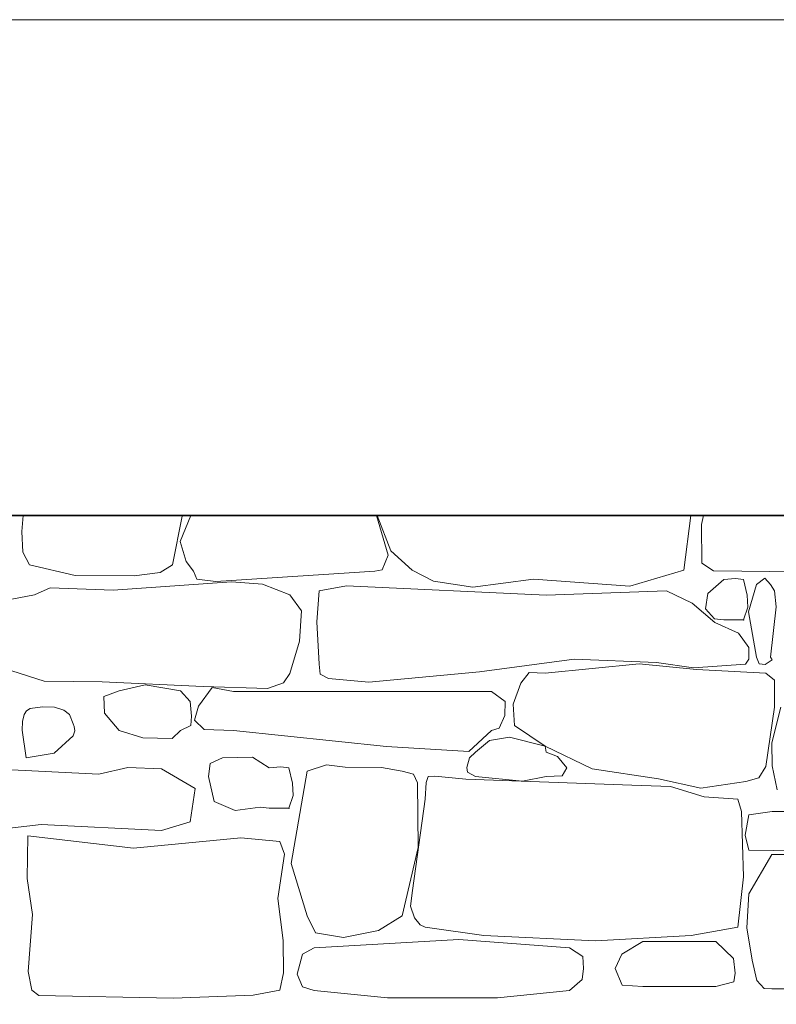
# Model space of a CAD drawing. Header units: millimetres. Extents: x -25478 to 4005, y -8416 to 11348.
# Tile 112 of 256: x -16701 to -15481, y 2392 to 3980. Entities that reach past the tile are written whole.
import ezdxf

# ---------------------------------------------------------------- set-up
doc = ezdxf.new("R2010")
doc.units = ezdxf.units.MM
doc.header["$MEASUREMENT"] = 0
doc.linetypes.add('Wipeout_Contour', pattern=[1000, 0, -1000])
doc.layers.add('POHLED ZÁPADNÍ_1_Konstrukce - nosné', color=7, linetype='Continuous')
doc.layers.add('POHLED ZÁPADNÍ_1_Výplně - Povrchové', color=7, linetype='Continuous')

# ---------------------------------------------------------------- blocks, each defined once
blk = doc.blocks.new('*X2525', base_point=(-25690.4, -8330.8))
at = {"layer": 'POHLED ZÁPADNÍ_1_Výplně - Povrchové', "color": 253, "linetype": 'Continuous', "lineweight": 13}
for p, q in [((-16696, 3180), (-16697.8, 3154.5)), ((-16455, 3100.7), (-16439.3, 3179.4)), ((-16425.1, 3180), (-16442.7, 3138.2)), ((-16439.3, 3179.4), (-16439.3, 3180)), ((-16106.7, 3116.1), (-16125.5, 3180)), ((-16124.6, 3180), (-16102.6, 3123)), ((-15629.9, 3092.1), (-15618.4, 3180)), ((-15598, 3180), (-15601.4, 3165.9)), ((-15601.4, 3165.9), (-15600.8, 3103.4)), ((-16697.8, 3154.5), (-16696.3, 3120.8)), ((-16442.7, 3138.2), (-16432.9, 3106.1)), ((-16696.3, 3120.8), (-16685.4, 3100.7)), ((-16116.3, 3092.5), (-16106.7, 3116.1)), ((-16102.6, 3123), (-16068.2, 3092.1)), ((-16685.4, 3100.7), (-16611.7, 3083.5)), ((-16474.6, 3088.4), (-16455, 3100.7)), ((-16432.9, 3106.1), (-16420.7, 3090.2)), ((-15600.8, 3103.4), (-15581.7, 3090.8)), ((-16611.7, 3083.5), (-16516.7, 3082.7)), ((-16516.7, 3082.7), (-16474.6, 3088.4)), ((-16420.7, 3090.2), (-16415.5, 3077.3)), ((-16384.9, 3074), (-16128.6, 3090.2)), ((-16128.6, 3090.2), (-16116.3, 3092.5)), ((-16068.2, 3092.1), (-16033.9, 3074.2)), ((-15716.8, 3066.3), (-15629.9, 3092.1)), ((-15581.7, 3090.8), (-15367.1, 3088.7)), ((-16359.5, 3073.3), (-16550.4, 3059.7)), ((-16415.5, 3077.3), (-16384.9, 3074)), ((-16309.4, 3069.3), (-16359.5, 3073.3)), ((-16265.6, 3052.5), (-16309.4, 3069.3)), ((-16174.3, 3066.6), (-16218, 3058.5)), ((-15851.7, 3051.6), (-16174.3, 3066.6)), ((-16033.9, 3074.2), (-15970.1, 3064.7)), ((-15970.1, 3064.7), (-15872.5, 3077.3)), ((-15872.5, 3077.3), (-15716.8, 3066.3)), ((-15565.1, 3077), (-15591.1, 3054.4)), ((-15546.6, 3078.6), (-15565.1, 3077)), ((-15533.4, 3077), (-15546.6, 3078.6)), ((-15527.6, 3051.9), (-15533.4, 3077)), ((-15512.5, 3069), (-15525.5, 3025)), ((-15499.1, 3079), (-15512.5, 3069)), ((-15490.1, 3069), (-15499.1, 3079)), ((-15483.6, 3058.5), (-15490.1, 3069)), ((-16714.1, 3045.5), (-16677.4, 3052.5)), ((-16652.3, 3063.7), (-16677.4, 3052.5)), ((-16550.4, 3059.7), (-16652.3, 3063.7)), ((-16246.7, 3026.2), (-16265.6, 3052.5)), ((-16218, 3058.5), (-16221.9, 3008.6)), ((-15657.9, 3058.5), (-15851.7, 3051.6)), ((-15616.2, 3038.6), (-15657.9, 3058.5)), ((-15591.1, 3054.4), (-15594.8, 3029.8)), ((-15526.4, 3032.3), (-15527.6, 3051.9)), ((-15480.7, 3033.1), (-15483.6, 3058.5)), ((-15580, 3007.7), (-15616.2, 3038.6)), ((-16250, 2977.4), (-16246.7, 3026.2)), ((-15594.8, 3029.8), (-15580.1, 3013.6)), ((-15533.4, 3011.7), (-15526.4, 3032.3)), ((-15525.5, 3025), (-15512.5, 2951.9)), ((-15490.1, 2951.9), (-15480.7, 3033.1)), ((-16221.9, 3008.6), (-16218, 2940.3)), ((-15580.1, 3013.6), (-15565.1, 3011.7)), ((-15541.3, 2990.2), (-15580, 3007.7)), ((-15565.1, 3011.7), (-15533.4, 3011.7)), ((-15524.8, 2967.5), (-15541.3, 2990.2)), ((-16265.6, 2925.1), (-16250, 2977.4)), ((-15525.1, 2948.2), (-15524.8, 2967.5)), ((-16218, 2940.3), (-16216.6, 2924)), ((-15959.3, 2928), (-15806.9, 2948.5)), ((-15702, 2940.8), (-15853.7, 2925.8)), ((-15806.9, 2948.5), (-15674, 2943.2)), ((-15609.2, 2931.9), (-15702, 2940.8)), ((-15674, 2943.2), (-15614, 2934.7)), ((-15614, 2934.7), (-15530.2, 2940.3)), ((-15530.2, 2940.3), (-15525.1, 2948.2)), ((-15512.5, 2951.9), (-15508, 2941.1)), ((-15508, 2941.1), (-15498.7, 2939.7)), ((-15498.7, 2939.7), (-15487.5, 2947.2)), ((-15487.5, 2947.2), (-15490.1, 2951.9)), ((-16714.1, 2929.5), (-16661.9, 2913)), ((-16275.9, 2910.5), (-16265.6, 2925.1)), ((-16216.6, 2924), (-16203.2, 2917.5)), ((-16138.1, 2911.1), (-15959.3, 2928)), ((-15879.3, 2926.7), (-15892.8, 2909.9)), ((-15853.7, 2925.8), (-15879.3, 2926.7)), ((-15497.2, 2925.8), (-15609.2, 2931.9)), ((-15483.6, 2914.5), (-15497.2, 2925.8)), ((-16661.9, 2913), (-16568.4, 2912.1)), ((-16568.4, 2912.1), (-16405.5, 2904.1)), ((-16498.9, 2907.2), (-16540.8, 2897.4)), ((-16441.8, 2897.4), (-16498.9, 2907.2)), ((-16301.3, 2900.9), (-16275.9, 2910.5)), ((-16203.2, 2917.5), (-16138.1, 2911.1)), ((-15892.8, 2909.9), (-15905.1, 2876.1)), ((-15483.6, 2901), (-15483.6, 2914.5)), ((-16540.8, 2897.4), (-16565.8, 2888.2)), ((-16426.2, 2880.4), (-16441.8, 2897.4)), ((-16390.7, 2902.9), (-16412.8, 2872.4)), ((-16405.5, 2904.1), (-16301.3, 2900.9)), ((-16356.6, 2896.1), (-16390.7, 2902.9)), ((-15940.1, 2896.1), (-16356.6, 2896.1)), ((-15917.9, 2880.1), (-15940.1, 2896.1)), ((-15483.4, 2871), (-15483.6, 2901)), ((-16565.8, 2888.2), (-16564.7, 2861.5)), ((-16424.4, 2856.3), (-16426.2, 2880.4)), ((-15918.6, 2857.7), (-15917.9, 2880.1)), ((-15905.1, 2876.1), (-15903.2, 2841.5)), ((-16694.2, 2859.4), (-16696.9, 2847.7)), ((-16690.2, 2865.2), (-16694.2, 2859.4)), ((-16684.3, 2868.8), (-16690.2, 2865.2)), ((-16664.6, 2871.4), (-16684.3, 2868.8)), ((-16645.3, 2871.2), (-16664.6, 2871.4)), ((-16630.2, 2866), (-16645.3, 2871.2)), ((-16621.2, 2859.4), (-16630.2, 2866)), ((-16614.9, 2844), (-16621.2, 2859.4)), ((-16564.7, 2861.5), (-16540.8, 2833.4)), ((-16412.8, 2872.4), (-16419.5, 2849.9)), ((-15497.2, 2775.3), (-15483.4, 2871)), ((-15473.2, 2871), (-15487.8, 2813.7)), ((-16696.9, 2847.7), (-16697.2, 2834.1)), ((-16613.3, 2839.7), (-16614.9, 2844)), ((-16425.5, 2841.2), (-16424.4, 2856.3)), ((-16419.5, 2849.9), (-16403.7, 2834.9)), ((-15927.8, 2837.2), (-15918.6, 2857.7)), ((-16697.2, 2834.1), (-16690.8, 2789.4)), ((-16615.3, 2824.6), (-16612.5, 2832.9)), ((-16612.5, 2832.9), (-16613.3, 2839.7)), ((-16540.8, 2833.4), (-16502.9, 2821.6)), ((-16455.4, 2820.4), (-16441.8, 2833.4)), ((-16441.8, 2833.4), (-16425.5, 2841.2)), ((-16403.7, 2834.9), (-16356.6, 2833.4)), ((-16356.6, 2833.4), (-16109.6, 2807.5)), ((-15976.5, 2799.5), (-15940.1, 2833.4)), ((-15940.1, 2833.4), (-15927.8, 2837.2)), ((-15903.2, 2841.5), (-15853.7, 2808)), ((-16645.9, 2796.8), (-16615.3, 2824.6)), ((-16502.9, 2821.6), (-16455.4, 2820.4)), ((-15943.2, 2817.5), (-15966.1, 2798.4)), ((-15911.2, 2822.8), (-15943.2, 2817.5)), ((-15853.7, 2808), (-15911.2, 2822.8)), ((-15487.8, 2813.7), (-15487.5, 2776.2)), ((-16691.1, 2789.4), (-16645.9, 2796.8)), ((-16109.6, 2807.5), (-15976.5, 2799.5)), ((-15966.1, 2798.4), (-15975.6, 2789.1)), ((-15853.7, 2808), (-15777.8, 2771.6)), ((-15851.9, 2798.4), (-15853.7, 2808)), ((-15833.5, 2791.4), (-15851.9, 2798.4)), ((-16394.2, 2780.3), (-16396.8, 2759.4)), ((-16374.2, 2789.5), (-16394.2, 2780.3)), ((-16326, 2790.2), (-16374.2, 2789.5)), ((-16298.6, 2773.3), (-16326, 2790.2)), ((-15975.6, 2789.1), (-15979.7, 2773.8)), ((-15818.8, 2773.2), (-15833.5, 2791.4)), ((-16573.5, 2763), (-16750, 2771.6)), ((-16526.8, 2773.7), (-16573.5, 2763)), ((-16472.6, 2771.6), (-16526.8, 2773.7)), ((-16418.1, 2740), (-16472.6, 2771.6)), ((-16280.1, 2774.9), (-16298.6, 2773.3)), ((-16266.9, 2773.3), (-16280.1, 2774.9)), ((-16261.1, 2748.2), (-16266.9, 2773.3)), ((-16237.8, 2768), (-16263.5, 2619.1)), ((-16206.6, 2778.1), (-16237.8, 2768)), ((-16176.2, 2774.3), (-16206.6, 2778.1)), ((-16117.6, 2773.6), (-16176.2, 2774.3)), ((-16084, 2768), (-16117.6, 2773.6)), ((-16066.1, 2762.7), (-16084, 2768)), ((-15979.7, 2773.8), (-15978.7, 2766.4)), ((-15978.7, 2766.4), (-15966.1, 2759.4)), ((-15826.2, 2760.3), (-15818.8, 2773.2)), ((-15777.8, 2771.6), (-15670.8, 2755.3)), ((-15508.8, 2756.8), (-15497.2, 2775.3)), ((-15487.5, 2776.2), (-15479.4, 2737.9)), ((-16396.8, 2759.4), (-16387.5, 2718.6)), ((-16259.9, 2728.6), (-16261.1, 2748.2)), ((-16059.3, 2748.9), (-16066.1, 2762.7)), ((-16058.5, 2644.4), (-16059.3, 2748.9)), ((-16045.6, 2749.5), (-16047.1, 2722.5)), ((-16042.5, 2759.3), (-16045.6, 2749.5)), ((-16031.8, 2759.6), (-16042.5, 2759.3)), ((-15981.4, 2755.1), (-16031.8, 2759.6)), ((-15713.8, 2745.4), (-15981.4, 2755.1)), ((-15966.1, 2759.4), (-15890.1, 2751.9)), ((-15890.1, 2751.9), (-15851.9, 2759.4)), ((-15851.9, 2759.4), (-15826.2, 2760.3)), ((-15670.8, 2755.3), (-15602.1, 2740.3)), ((-15602.1, 2740.3), (-15529.7, 2751)), ((-15529.7, 2751), (-15508.8, 2756.8)), ((-16426.2, 2686.1), (-16418.1, 2740)), ((-15651.5, 2742.9), (-15713.8, 2745.4)), ((-15597, 2726.6), (-15651.5, 2742.9)), ((-16387.5, 2718.6), (-16353.6, 2704.6)), ((-16266.9, 2708), (-16259.9, 2728.6)), ((-16047.1, 2722.5), (-16067.4, 2575.3)), ((-15542.8, 2722.5), (-15597, 2726.6)), ((-15536.6, 2702.5), (-15542.8, 2722.5)), ((-16353.6, 2704.6), (-16313.6, 2709.9)), ((-16313.6, 2709.9), (-16298.6, 2708)), ((-16298.6, 2708), (-16266.9, 2708)), ((-15533.4, 2597.3), (-15536.6, 2702.5)), ((-15487.3, 2702.5), (-15524.9, 2697.4)), ((-15105.4, 2706.9), (-15487.3, 2702.5)), ((-16472.6, 2672.2), (-16426.2, 2686.1)), ((-15524.9, 2697.4), (-15530.6, 2664.4)), ((-16750, 2672.2), (-16666.9, 2681.5)), ((-16666.9, 2681.5), (-16472.6, 2672.2)), ((-16688.3, 2663.3), (-16689.1, 2594.8)), ((-16517.7, 2643.6), (-16688.3, 2663.3)), ((-16344.7, 2660.5), (-16517.7, 2643.6)), ((-16281.8, 2654.5), (-16344.7, 2660.5)), ((-16274.2, 2634), (-16281.8, 2654.5)), ((-15530.6, 2664.4), (-15524.9, 2640.4)), ((-16084, 2534.4), (-16058.5, 2644.4)), ((-15524.9, 2640.4), (-15085, 2635.1)), ((-16284.8, 2562.5), (-16274.2, 2634)), ((-15488, 2633.4), (-15525.1, 2569.8)), ((-14930.9, 2633.4), (-15488, 2633.4)), ((-16263.5, 2619.1), (-16237.8, 2534.4)), ((-16689.1, 2594.8), (-16680.5, 2536.4)), ((-15542.8, 2515.9), (-15533.4, 2597.3)), ((-16067.4, 2575.3), (-16070.9, 2550.1)), ((-16276.1, 2494.4), (-16284.8, 2562.5)), ((-15525.1, 2569.8), (-15528.1, 2515)), ((-16070.9, 2550.1), (-16064.4, 2531.1)), ((-16680.5, 2536.4), (-16687.7, 2444.6)), ((-16237.8, 2534.4), (-16224, 2506.8)), ((-16122.3, 2510.7), (-16084, 2534.4)), ((-16064.4, 2531.1), (-16055.4, 2520)), ((-16178.9, 2499.5), (-16122.3, 2510.7)), ((-16055.4, 2520), (-16047.1, 2515.9)), ((-16047.1, 2515.9), (-15952.3, 2502.6)), ((-15617.7, 2502.9), (-15542.8, 2515.9)), ((-15528.1, 2515), (-15519.7, 2463)), ((-16275.6, 2442.7), (-16276.1, 2494.4)), ((-15992.8, 2496.5), (-16226, 2482.9)), ((-16224, 2506.8), (-16178.9, 2499.5)), ((-15814.1, 2482.9), (-15992.8, 2496.5)), ((-15952.3, 2502.6), (-15772.4, 2494.1)), ((-15772.4, 2494.1), (-15617.7, 2502.9)), ((-16226, 2482.9), (-16245.1, 2472.7)), ((-15792.7, 2468.6), (-15814.1, 2482.9)), ((-15695.9, 2492.8), (-15730, 2472.5)), ((-15578.4, 2492.8), (-15695.9, 2492.8)), ((-15549.7, 2465.6), (-15578.4, 2492.8)), ((-16245.1, 2472.7), (-16253.7, 2440.1)), ((-15791.7, 2449.7), (-15792.7, 2468.6)), ((-15730, 2472.5), (-15740.5, 2449.2)), ((-15546.9, 2441.7), (-15549.7, 2465.6)), ((-15519.7, 2463), (-15512, 2430.1)), ((-15793.7, 2431.8), (-15791.7, 2449.7)), ((-15740.5, 2449.2), (-15729.5, 2422.5)), ((-16687.7, 2444.6), (-16681.8, 2414.5)), ((-16281.8, 2414.5), (-16275.6, 2442.7)), ((-16253.7, 2440.1), (-16244.9, 2420)), ((-15814.1, 2414.2), (-15793.7, 2431.8)), ((-15549.1, 2428.2), (-15546.9, 2441.7)), ((-16681.8, 2414.5), (-16670.3, 2406)), ((-16324.9, 2406.4), (-16281.8, 2414.5)), ((-16244.9, 2420), (-16226, 2414.2)), ((-16226, 2414.2), (-16108, 2401.9)), ((-15930.5, 2402.1), (-15814.1, 2414.2)), ((-15729.5, 2422.5), (-15695.9, 2420.2)), ((-15695.9, 2420.2), (-15578.4, 2420.2)), ((-15578.4, 2420.2), (-15549.1, 2428.2)), ((-15512, 2430.1), (-15500.2, 2417.3)), ((-15500.2, 2417.3), (-15488, 2416.9)), ((-15488, 2416.9), (-14930.9, 2416.9)), ((-16670.3, 2406), (-16453.9, 2401.6)), ((-16453.9, 2401.6), (-16324.9, 2406.4)), ((-16108, 2401.9), (-15930.5, 2402.1))]:
    blk.add_line(p, q, dxfattribs=at)
for p in [(-15533.4, 3011.7), (-16266.9, 2708)]:
    blk.add_point(p, dxfattribs=at)

msp = doc.modelspace()

# ---------------------------------------------------------------- wipeouts: each hides what was drawn before it
at = {"color": 254, "linetype": 'Wipeout_Contour', "lineweight": 0, "ltscale": 18373902.95055373}
msp.add_wipeout([(-20988.7, 433.6), (-19741.8, 434.8), (-19741.8, 484.4), (-19741.7, 541.7), (-19741.8, 618), (-19741.7, 688.4), (-19741.7, 745.1), (-19741.8, 769.1), (-19741.7, 788.6), (-19741.8, 865.7), (-19733.1, 865.7), (-19750.9, 867.2), (-19820.3, 891.1), (-19810.4, 922.8), (-19860, 935.5), (-19875, 927.6), (-19875.1, 920.6), (-19875.1, 927.6), (-19875.1, 915.6), (-19875.2, 927.5), (-19896.4, 916.4), (-19899.7, 954.5), (-19932.8, 954.5), (-19965.9, 932.3), (-19979.2, 970.3), (-19970.9, 995.7), (-20000.7, 1000.5), (-20012.1, 1023.7), (-20037.1, 994), (-20082.9, 991.5), (-20075.2, 1043.3), (-20107, 1052.4), (-20107, 1038.3), (-20107, 1031.1), (-20107.1, 1037), (-20107.1, 1028.3), (-20107.1, 1049.7), (-20107.1, 1052.5), (-20108.3, 1052.8), (-20131.4, 1040.1), (-20151.3, 1059.1), (-20171.2, 1049.6), (-20207.6, 1075), (-20187.7, 1116.2), (-20217.5, 1151.1), (-20176.2, 1171.1), (-20169.7, 1200.7), (-20191, 1217.7), (-20204.3, 1250), (-20161.5, 1261.5), (-20144.7, 1281.1), (-20164.5, 1293.8), (-20154.6, 1316), (-20129, 1320.7), (-20132.3, 1334.8), (-20112.7, 1355), (-20138.8, 1373.7), (-20130.3, 1391.5), (-20133.6, 1393.2), (-20127.3, 1397.9), (-20122.5, 1408), (-20135.5, 1428.3), (-20159.9, 1429.8), (-20187.7, 1446), (-20153.4, 1468.8), (-20161.2, 1499.9), (-20121.5, 1496.8), (-20105, 1522.1), (-20081.8, 1531.7), (-20081.8, 1547.5), (-20101.4, 1577.9), (-20080.2, 1607.5), (-20052.6, 1623.1), (-20064, 1664.6), (-20031.4, 1682.3), (-20006.9, 1713), (-19982.5, 1699.7), (-19956, 1718.8), (-19972.6, 1741), (-19954.8, 1755), (-19910.9, 1768.1), (-19915, 1801.8), (-19886.2, 1815.4), (-19833.5, 1826.6), (-19820.3, 1861.5), (-19800.4, 1886.8), (-19757.4, 1896.3), (-19740.9, 1921.7), (-19707.7, 1902.7), (-19701.2, 1902.8), (-19701.2, 1921.7), (-19701.1, 1902.8), (-19701.1, 1903.3), (-19701.1, 1902.8), (-19666.3, 1903.3), (-19636.5, 1893.8), (-19641.5, 1874.2), (-19619.9, 1848.3), (-19600, 1857.8), (-19573.5, 1845.2), (-19557, 1826.1), (-19540.4, 1784.9), (-19527.2, 1769.1), (-19527.2, 1770.3), (-19527.2, 1769.1), (-19527.1, 1770.3), (-19527.1, 1768.9), (-19514, 1753.2), (-19480.9, 1753.2), (-19484.2, 1721.5), (-19451.1, 1696.1), (-19421.3, 1708.8), (-19408, 1670.7), (-19371.6, 1651.7), (-19351.8, 1661.2), (-19328.6, 1629.5), (-19338.5, 1604.1), (-19292.2, 1585.1), (-19302.1, 1559.7), (-19315.4, 1521.7), (-19272.3, 1518.5), (-19257.6, 1490.4), (-19280.7, 1468.2), (-19244.3, 1427), (-19217.9, 1417.5), (-19241, 1373.1), (-19207.9, 1341.4), (-19191.4, 1350.9), (-19184.8, 1293.8), (-19234.4, 1274.8), (-19251, 1255.8), (-19224.5, 1233.6), (-19211.2, 1214.5), (-19240.3, 1175.6), (-19211.2, 1132.1), (-19244.3, 1097.2), (-19274.1, 1106.7), (-19295.1, 1086.6), (-19295.1, 1085.4), (-19295.1, 1086.6), (-19295.2, 1078.3), (-19295.2, 1073.5), (-19287.4, 1062.3), (-19295.2, 1059.8), (-19295.2, 1055.4), (-19295.2, 1038.3), (-19295.2, 1031.1), (-19295.2, 1037), (-19295.3, 1028.3), (-19295.3, 1049.7), (-19295.3, 1059.8), (-19317.5, 1052.7), (-19340.3, 1075), (-19337, 1017.9), (-19376.7, 1043.3), (-19412.7, 1047), (-19393.3, 1024.2), (-19433, 1005.2), (-19459.5, 1030.6), (-19472.7, 1005.2), (-19439.6, 970.3), (-19486, 970.3), (-19522.4, 1002), (-19527, 996.3), (-19527.1, 985.7), (-19527.1, 963.3), (-19527.1, 933.1), (-19527.1, 920.6), (-19527.2, 930.9), (-19527.2, 915.6), (-19527.3, 953.3), (-19527.3, 978.4), (-19527.3, 988.5), (-19527.4, 973.4), (-19527.4, 995.9), (-19527.5, 985.9), (-19527.5, 995.8), (-19545.6, 973.5), (-19585.3, 983), (-19578.7, 954.5), (-19611.8, 945), (-19630.9, 935.4), (-19630.9, 903.7), (-19654.1, 903.7), (-19627.6, 865.7), (-19660.6, 849.9), (-19660.6, 783.4), (-19660.6, 731.8), (-19660.5, 702.5), (-19660.5, 677.5), (-19660.6, 642), (-19660.6, 528.8), (-19660.6, 477), (-19660.5, 434.9), (-18196.8, 436.3), (-18196.8, 484.4), (-18196.7, 541.7), (-18196.8, 618), (-18196.7, 688.4), (-18196.7, 745.1), (-18196.8, 769.1), (-18196.7, 788.6), (-18196.8, 865.7), (-18188.1, 865.7), (-18205.9, 867.2), (-18275.3, 891.1), (-18265.4, 922.8), (-18315, 935.5), (-18330, 927.6), (-18330, 920.6), (-18330.1, 927.6), (-18330.1, 915.6), (-18330.2, 927.5), (-18351.4, 916.4), (-18354.7, 954.5), (-18387.8, 954.5), (-18420.9, 932.3), (-18434.2, 970.3), (-18425.9, 995.7), (-18455.7, 1000.5), (-18467.1, 1023.7), (-18492, 994), (-18537.9, 991.5), (-18530.2, 1043.3), (-18562, 1052.4), (-18562, 1038.3), (-18562, 1031.1), (-18562, 1037), (-18562.1, 1028.3), (-18562.1, 1049.7), (-18562.1, 1052.5), (-18563.3, 1052.8), (-18586.4, 1040.1), (-18606.3, 1059.1), (-18626.2, 1049.6), (-18662.6, 1075), (-18642.7, 1116.2), (-18672.5, 1151.1), (-18631.2, 1171.1), (-18624.7, 1200.7), (-18646, 1217.7), (-18659.3, 1250), (-18616.5, 1261.5), (-18599.7, 1281.1), (-18619.5, 1293.8), (-18609.6, 1316), (-18584, 1320.7), (-18587.3, 1334.8), (-18567.7, 1355), (-18593.8, 1373.7), (-18585.3, 1391.5), (-18588.6, 1393.2), (-18582.3, 1397.9), (-18577.5, 1408), (-18590.5, 1428.3), (-18614.9, 1429.8), (-18642.7, 1446), (-18608.4, 1468.8), (-18616.2, 1499.9), (-18576.5, 1496.8), (-18560, 1522.1), (-18536.8, 1531.7), (-18536.8, 1547.5), (-18556.3, 1577.9), (-18535.2, 1607.5), (-18507.5, 1623.1), (-18519, 1664.6), (-18486.4, 1682.3), (-18461.9, 1713), (-18437.5, 1699.7), (-18411, 1718.8), (-18427.5, 1741), (-18409.8, 1755), (-18365.9, 1768.1), (-18370, 1801.8), (-18341.2, 1815.4), (-18288.5, 1826.6), (-18275.3, 1861.5), (-18255.4, 1886.8), (-18212.4, 1896.3), (-18195.8, 1921.7), (-18162.7, 1902.7), (-18156.2, 1902.8), (-18156.2, 1921.7), (-18156.1, 1902.8), (-18156.1, 1903.3), (-18156.1, 1902.8), (-18121.3, 1903.3), (-18091.5, 1893.8), (-18096.5, 1874.2), (-18074.9, 1848.3), (-18055, 1857.8), (-18028.5, 1845.2), (-18012, 1826.1), (-17995.4, 1784.9), (-17982.2, 1769.1), (-17982.2, 1770.3), (-17982.2, 1769.1), (-17982.1, 1770.3), (-17982.1, 1768.9), (-17969, 1753.2), (-17935.9, 1753.2), (-17939.2, 1721.5), (-17906.1, 1696.1), (-17876.3, 1708.8), (-17863, 1670.7), (-17826.6, 1651.7), (-17806.8, 1661.2), (-17783.6, 1629.5), (-17793.5, 1604.1), (-17747.2, 1585.1), (-17757.1, 1559.7), (-17770.4, 1521.7), (-17727.3, 1518.5), (-17712.6, 1490.4), (-17735.7, 1468.2), (-17699.3, 1427), (-17672.9, 1417.5), (-17696, 1373.1), (-17662.9, 1341.4), (-17646.4, 1350.9), (-17639.8, 1293.8), (-17689.4, 1274.8), (-17706, 1255.8), (-17679.5, 1233.6), (-17666.2, 1214.5), (-17695.3, 1175.6), (-17666.2, 1132.1), (-17699.3, 1097.2), (-17729.1, 1106.7), (-17750.1, 1086.6), (-17750.1, 1085.4), (-17750.1, 1086.6), (-17750.1, 1078.3), (-17750.2, 1073.5), (-17742.4, 1062.3), (-17750.2, 1059.8), (-17750.2, 1055.4), (-17750.2, 1038.3), (-17750.2, 1031.1), (-17750.2, 1037), (-17750.3, 1028.3), (-17750.3, 1049.7), (-17750.3, 1059.8), (-17772.5, 1052.7), (-17795.3, 1075), (-17792, 1017.9), (-17831.7, 1043.3), (-17867.7, 1047), (-17848.3, 1024.2), (-17888, 1005.2), (-17914.5, 1030.6), (-17927.7, 1005.2), (-17894.6, 970.3), (-17941, 970.3), (-17977.4, 1002), (-17982, 996.3), (-17982.1, 985.7), (-17982.1, 963.3), (-17982.1, 933.1), (-17982.1, 920.6), (-17982.2, 930.9), (-17982.2, 915.6), (-17982.3, 953.3), (-17982.3, 978.4), (-17982.3, 988.5), (-17982.4, 973.4), (-17982.4, 995.9), (-17982.4, 985.9), (-17982.5, 995.8), (-18000.6, 973.5), (-18040.3, 983), (-18033.7, 954.5), (-18066.8, 945), (-18085.9, 935.4), (-18085.9, 903.7), (-18109, 903.7), (-18082.6, 865.7), (-18115.5, 849.9), (-18115.5, 783.4), (-18115.6, 731.8), (-18115.5, 702.5), (-18115.5, 677.5), (-18115.6, 642), (-18115.5, 528.8), (-18115.5, 477), (-18115.5, 436.4), (-16448, 438), (-16448, 484.4), (-16447.9, 541.7), (-16448, 618), (-16447.9, 688.4), (-16447.9, 745.1), (-16448, 769.1), (-16447.9, 788.6), (-16447.9, 865.7), (-16439.3, 865.7), (-16457, 867.2), (-16526.5, 891.1), (-16516.6, 922.8), (-16566.2, 935.5), (-16581.2, 927.6), (-16581.2, 920.6), (-16581.3, 927.6), (-16581.3, 915.6), (-16581.4, 927.5), (-16602.6, 916.4), (-16605.9, 954.5), (-16639, 954.5), (-16672.1, 932.3), (-16685.4, 970.3), (-16677.1, 995.7), (-16706.9, 1000.5), (-16718.3, 1023.7), (-16743.2, 994), (-16789.1, 991.5), (-16781.4, 1043.3), (-16813.2, 1052.4), (-16813.2, 1038.3), (-16813.2, 1031.1), (-16813.2, 1037), (-16813.3, 1028.3), (-16813.3, 1049.7), (-16813.3, 1052.5), (-16814.5, 1052.8), (-16837.6, 1040.1), (-16857.5, 1059.1), (-16877.3, 1049.6), (-16913.8, 1075), (-16893.9, 1116.2), (-16923.7, 1151.1), (-16882.4, 1171.1), (-16875.9, 1200.7), (-16897.2, 1217.7), (-16910.5, 1250), (-16867.7, 1261.5), (-16850.9, 1281.1), (-16870.7, 1293.8), (-16860.8, 1316), (-16835.2, 1320.7), (-16838.4, 1334.8), (-16818.9, 1355), (-16845, 1373.7), (-16836.5, 1391.5), (-16839.8, 1393.2), (-16833.5, 1397.9), (-16828.7, 1408), (-16841.7, 1428.3), (-16866.1, 1429.8), (-16893.9, 1446), (-16859.6, 1468.8), (-16867.4, 1499.9), (-16827.7, 1496.8), (-16811.1, 1522.1), (-16788, 1531.7), (-16788, 1547.5), (-16807.5, 1577.9), (-16786.4, 1607.5), (-16758.7, 1623.1), (-16770.2, 1664.6), (-16737.6, 1682.3), (-16713.1, 1713), (-16688.7, 1699.7), (-16662.2, 1718.8), (-16678.7, 1741), (-16661, 1755), (-16617.1, 1768.1), (-16621.2, 1801.8), (-16592.4, 1815.4), (-16539.7, 1826.6), (-16526.5, 1861.5), (-16506.6, 1886.8), (-16463.6, 1896.3), (-16447, 1921.7), (-16413.9, 1902.7), (-16407.4, 1902.8), (-16407.4, 1921.7), (-16407.3, 1902.8), (-16407.3, 1903.3), (-16407.3, 1902.8), (-16372.5, 1903.3), (-16342.7, 1893.8), (-16347.7, 1874.2), (-16326.1, 1848.3), (-16306.2, 1857.8), (-16279.7, 1845.2), (-16263.2, 1826.1), (-16246.6, 1784.9), (-16233.4, 1769.1), (-16233.4, 1770.3), (-16233.4, 1769.1), (-16233.3, 1770.3), (-16233.3, 1768.9), (-16220.2, 1753.2), (-16187.1, 1753.2), (-16190.4, 1721.5), (-16157.3, 1696.1), (-16127.5, 1708.8), (-16114.2, 1670.7), (-16077.8, 1651.7), (-16058, 1661.2), (-16034.8, 1629.5), (-16044.7, 1604.1), (-15998.4, 1585.1), (-16008.3, 1559.7), (-16021.6, 1521.7), (-15978.5, 1518.5), (-15963.8, 1490.4), (-15986.9, 1468.2), (-15950.5, 1427), (-15924, 1417.5), (-15947.2, 1373.1), (-15914.1, 1341.4), (-15897.6, 1350.9), (-15890.9, 1293.8), (-15940.6, 1274.8), (-15957.1, 1255.8), (-15930.7, 1233.6), (-15917.4, 1214.5), (-15946.5, 1175.6), (-15917.4, 1132.1), (-15950.5, 1097.2), (-15980.3, 1106.7), (-16001.3, 1086.6), (-16001.3, 1085.4), (-16001.3, 1086.6), (-16001.3, 1078.3), (-16001.4, 1073.5), (-15993.6, 1062.3), (-16001.4, 1059.8), (-16001.4, 1055.4), (-16001.4, 1038.3), (-16001.4, 1031.1), (-16001.4, 1037), (-16001.4, 1028.3), (-16001.5, 1049.7), (-16001.5, 1059.8), (-16023.7, 1052.7), (-16046.5, 1075), (-16043.2, 1017.9), (-16082.9, 1043.3), (-16118.9, 1047), (-16099.5, 1024.2), (-16139.2, 1005.2), (-16165.7, 1030.6), (-16178.9, 1005.2), (-16145.8, 970.3), (-16192.2, 970.3), (-16228.6, 1002), (-16233.2, 996.3), (-16233.2, 985.7), (-16233.3, 963.3), (-16233.3, 933.1), (-16233.3, 920.6), (-16233.3, 930.9), (-16233.4, 915.6), (-16233.5, 953.3), (-16233.5, 978.4), (-16233.5, 988.5), (-16233.6, 973.4), (-16233.6, 995.9), (-16233.6, 985.9), (-16233.6, 995.8), (-16251.7, 973.5), (-16291.5, 983), (-16284.8, 954.5), (-16317.9, 945), (-16337.1, 935.4), (-16337.1, 903.7), (-16360.2, 903.7), (-16333.8, 865.7), (-16366.7, 849.9), (-16366.7, 783.4), (-16366.7, 731.8), (-16366.7, 702.5), (-16366.7, 677.5), (-16366.8, 642), (-16366.7, 528.8), (-16366.7, 477), (-16366.7, 438.1), (-14891.1, 439.5), (-14891.1, 484.4), (-14891.1, 541.7), (-14891.1, 618), (-14891.1, 688.4), (-14891.1, 745.1), (-14891.1, 769.1), (-14891.1, 788.6), (-14891.1, 865.7), (-14882.4, 865.7), (-14900.2, 867.2), (-14969.7, 891.1), (-14959.7, 922.8), (-15009.4, 935.5), (-15024.4, 927.6), (-15024.4, 920.6), (-15024.5, 927.6), (-15024.5, 915.6), (-15024.5, 927.5), (-15045.8, 916.4), (-15049.1, 954.5), (-15082.2, 954.5), (-15115.3, 932.3), (-15128.6, 970.3), (-15120.3, 995.7), (-15150.1, 1000.5), (-15161.4, 1023.7), (-15186.4, 994), (-15232.3, 991.5), (-15224.5, 1043.3), (-15256.4, 1052.4), (-15256.4, 1038.3), (-15256.4, 1031.1), (-15256.4, 1037), (-15256.5, 1028.3), (-15256.5, 1049.7), (-15256.5, 1052.5), (-15257.6, 1052.8), (-15280.8, 1040.1), (-15300.7, 1059.1), (-15320.5, 1049.6), (-15356.9, 1075), (-15337.1, 1116.2), (-15366.9, 1151.1), (-15325.6, 1171.1), (-15319, 1200.7), (-15340.4, 1217.7), (-15353.7, 1250), (-15310.9, 1261.5), (-15294.1, 1281.1), (-15313.9, 1293.8), (-15304, 1316), (-15278.4, 1320.7), (-15281.6, 1334.8), (-15262.1, 1355), (-15288.1, 1373.7), (-15279.7, 1391.5), (-15283, 1393.2), (-15276.7, 1397.9), (-15271.9, 1408), (-15284.9, 1428.3), (-15309.3, 1429.8), (-15337.1, 1446), (-15302.8, 1468.8), (-15310.6, 1499.9), (-15270.9, 1496.8), (-15254.3, 1522.1), (-15231.2, 1531.7), (-15231.2, 1547.5), (-15250.7, 1577.9), (-15229.6, 1607.5), (-15201.9, 1623.1), (-15213.4, 1664.6), (-15180.8, 1682.3), (-15156.3, 1713), (-15131.9, 1699.7), (-15105.4, 1718.8), (-15121.9, 1741), (-15104.2, 1755), (-15060.3, 1768.1), (-15064.4, 1801.8), (-15035.6, 1815.4), (-14982.9, 1826.6), (-14969.7, 1861.5), (-14949.8, 1886.8), (-14906.8, 1896.3), (-14890.2, 1921.7), (-14857.1, 1902.7), (-14850.6, 1902.8), (-14850.6, 1921.7), (-14850.5, 1902.8), (-14850.5, 1903.3), (-14850.5, 1902.8), (-14815.7, 1903.3), (-14785.9, 1893.8), (-14790.9, 1874.2), (-14769.3, 1848.3), (-14749.4, 1857.8), (-14722.9, 1845.2), (-14706.4, 1826.1), (-14689.8, 1784.9), (-14676.6, 1769.1), (-14676.6, 1770.3), (-14676.6, 1769.1), (-14676.5, 1770.3), (-14676.5, 1768.9), (-14663.3, 1753.2), (-14630.2, 1753.2), (-14633.6, 1721.5), (-14600.5, 1696.1), (-14570.7, 1708.8), (-14557.4, 1670.7), (-14521, 1651.7), (-14501.1, 1661.2), (-14478, 1629.5), (-14487.9, 1604.1), (-14441.6, 1585.1), (-14451.5, 1559.7), (-14464.7, 1521.7), (-14421.7, 1518.5), (-14407, 1490.4), (-14430.1, 1468.2), (-14393.7, 1427), (-14367.2, 1417.5), (-14390.4, 1373.1), (-14357.3, 1341.4), (-14340.8, 1350.9), (-14334.1, 1293.8), (-14383.8, 1274.8), (-14400.3, 1255.8), (-14373.9, 1233.6), (-14360.6, 1214.5), (-14389.7, 1175.6), (-14360.6, 1132.1), (-14393.7, 1097.2), (-14423.5, 1106.7), (-14444.5, 1086.6), (-14444.5, 1085.4), (-14444.5, 1086.6), (-14444.5, 1078.3), (-14444.5, 1073.5), (-14436.7, 1062.3), (-14444.6, 1059.8), (-14444.6, 1055.4), (-14444.6, 1038.3), (-14444.6, 1031.1), (-14444.6, 1037), (-14444.6, 1028.3), (-14444.7, 1049.7), (-14444.7, 1059.8), (-14466.8, 1052.7), (-14489.7, 1075), (-14486.4, 1017.9), (-14526.1, 1043.3), (-14562.1, 1047), (-14542.7, 1024.2), (-14582.4, 1005.2), (-14608.9, 1030.6), (-14622.1, 1005.2), (-14589, 970.3), (-14635.4, 970.3), (-14671.8, 1002), (-14676.4, 996.3), (-14676.4, 985.7), (-14676.5, 963.3), (-14676.5, 933.1), (-14676.5, 920.6), (-14676.5, 930.9), (-14676.6, 915.6), (-14676.7, 953.3), (-14676.7, 978.4), (-14676.7, 988.5), (-14676.8, 973.4), (-14676.8, 995.9), (-14676.8, 985.9), (-14676.8, 995.8), (-14694.9, 973.5), (-14734.7, 983), (-14728, 954.5), (-14761.1, 945), (-14780.3, 935.4), (-14780.3, 903.7), (-14803.4, 903.7), (-14776.9, 865.7), (-14809.9, 849.9), (-14809.9, 783.4), (-14809.9, 731.8), (-14809.9, 702.5), (-14809.9, 677.5), (-14809.9, 642), (-14809.9, 528.8), (-14809.9, 477), (-14809.9, 439.6), (-13393.1, 440.9), (-13393.1, 484.4), (-13393.1, 541.7), (-13393.1, 618), (-13393.1, 688.4), (-13393.1, 745.1), (-13393.1, 769.1), (-13393.1, 788.6), (-13393.1, 865.7), (-13384.4, 865.7), (-13402.2, 867.2), (-13471.6, 891.1), (-13461.7, 922.8), (-13511.3, 935.5), (-13526.3, 927.6), (-13526.4, 920.6), (-13526.4, 927.6), (-13526.4, 915.6), (-13526.5, 927.5), (-13547.7, 916.4), (-13551, 954.5), (-13584.1, 954.5), (-13617.2, 932.3), (-13630.5, 970.3), (-13622.2, 995.7), (-13652, 1000.5), (-13663.4, 1023.7), (-13688.4, 994), (-13734.2, 991.5), (-13726.5, 1043.3), (-13758.3, 1052.4), (-13758.3, 1038.3), (-13758.3, 1031.1), (-13758.4, 1037), (-13758.4, 1028.3), (-13758.4, 1049.7), (-13758.4, 1052.5), (-13759.6, 1052.8), (-13782.7, 1040.1), (-13802.6, 1059.1), (-13822.5, 1049.6), (-13858.9, 1075), (-13839, 1116.2), (-13868.8, 1151.1), (-13827.5, 1171.1), (-13821, 1200.7), (-13842.3, 1217.7), (-13855.6, 1250), (-13812.8, 1261.5), (-13796, 1281.1), (-13815.8, 1293.8), (-13805.9, 1316), (-13780.3, 1320.7), (-13783.6, 1334.8), (-13764, 1355), (-13790.1, 1373.7), (-13781.6, 1391.5), (-13784.9, 1393.2), (-13778.6, 1397.9), (-13773.8, 1408), (-13786.8, 1428.3), (-13811.2, 1429.8), (-13839, 1446), (-13804.7, 1468.8), (-13812.5, 1499.9), (-13772.8, 1496.8), (-13756.3, 1522.1), (-13733.1, 1531.7), (-13733.1, 1547.5), (-13752.7, 1577.9), (-13731.5, 1607.5), (-13703.9, 1623.1), (-13715.3, 1664.6), (-13682.7, 1682.3), (-13658.2, 1713), (-13633.8, 1699.7), (-13607.3, 1718.8), (-13623.9, 1741), (-13606.1, 1755), (-13562.2, 1768.1), (-13566.3, 1801.8), (-13537.5, 1815.4), (-13484.8, 1826.6), (-13471.6, 1861.5), (-13451.7, 1886.8), (-13408.7, 1896.3), (-13392.2, 1921.7), (-13359.1, 1902.7), (-13352.5, 1902.8), (-13352.5, 1921.7), (-13352.4, 1902.8), (-13352.4, 1903.3), (-13352.4, 1902.8), (-13317.6, 1903.3), (-13287.8, 1893.8), (-13292.8, 1874.2), (-13271.2, 1848.3), (-13251.3, 1857.8), (-13224.8, 1845.2), (-13208.3, 1826.1), (-13191.7, 1784.9), (-13178.5, 1769.1), (-13178.5, 1770.3), (-13178.5, 1769.1), (-13178.4, 1770.3), (-13178.4, 1768.9), (-13165.3, 1753.2), (-13132.2, 1753.2), (-13135.5, 1721.5), (-13102.4, 1696.1), (-13072.6, 1708.8), (-13059.3, 1670.7), (-13022.9, 1651.7), (-13003.1, 1661.2), (-12979.9, 1629.5), (-12989.8, 1604.1), (-12943.5, 1585.1), (-12953.4, 1559.7), (-12966.7, 1521.7), (-12923.6, 1518.5), (-12908.9, 1490.4), (-12932.1, 1468.2), (-12895.6, 1427), (-12869.2, 1417.5), (-12892.3, 1373.1), (-12859.2, 1341.4), (-12842.7, 1350.9), (-12836.1, 1293.8), (-12885.7, 1274.8), (-12902.3, 1255.8), (-12875.8, 1233.6), (-12862.5, 1214.5), (-12891.6, 1175.6), (-12862.5, 1132.1), (-12895.6, 1097.2), (-12925.4, 1106.7), (-12946.4, 1086.6), (-12946.4, 1085.4), (-12946.4, 1086.6), (-12946.5, 1078.3), (-12946.5, 1073.5), (-12938.7, 1062.3), (-12946.5, 1059.8), (-12946.5, 1055.4), (-12946.5, 1038.3), (-12946.5, 1031.1), (-12946.5, 1037), (-12946.6, 1028.3), (-12946.6, 1049.7), (-12946.6, 1059.8), (-12968.8, 1052.7), (-12991.6, 1075), (-12988.3, 1017.9), (-13028, 1043.3), (-13064, 1047), (-13044.6, 1024.2), (-13084.3, 1005.2), (-13110.8, 1030.6), (-13124, 1005.2), (-13090.9, 970.3), (-13137.3, 970.3), (-13173.7, 1002), (-13178.3, 996.3), (-13178.4, 985.7), (-13178.4, 963.3), (-13178.4, 933.1), (-13178.4, 920.6), (-13178.5, 930.9), (-13178.5, 915.6), (-13178.6, 953.3), (-13178.6, 978.4), (-13178.6, 988.5), (-13178.7, 973.4), (-13178.7, 995.9), (-13178.8, 985.9), (-13178.8, 995.8), (-13196.9, 973.5), (-13236.6, 983), (-13230, 954.5), (-13263.1, 945), (-13282.2, 935.4), (-13282.2, 903.7), (-13305.4, 903.7), (-13278.9, 865.7), (-13311.9, 849.9), (-13311.9, 783.4), (-13311.9, 731.8), (-13311.8, 702.5), (-13311.8, 677.5), (-13311.9, 642), (-13311.9, 528.8), (-13311.9, 477), (-13311.9, 441), (-12634.7, 441.7), (-12045.1, 449.5), (-12045.1, 484.4), (-12045.1, 541.7), (-12045.1, 618), (-12045.1, 688.4), (-12045.1, 745.1), (-12045.1, 769.1), (-12045.1, 788.6), (-12045.1, 865.7), (-12036.4, 865.7), (-12054.2, 867.2), (-12123.6, 891.1), (-12113.7, 922.8), (-12163.4, 935.5), (-12178.4, 927.6), (-12178.4, 920.6), (-12178.4, 927.6), (-12178.5, 915.6), (-12178.5, 927.5), (-12199.8, 916.4), (-12203.1, 954.5), (-12236.2, 954.5), (-12269.3, 932.3), (-12282.5, 970.3), (-12274.2, 995.7), (-12304.1, 1000.5), (-12315.4, 1023.7), (-12340.4, 994), (-12386.3, 991.5), (-12378.5, 1043.3), (-12410.4, 1052.4), (-12410.4, 1038.3), (-12410.4, 1031.1), (-12410.4, 1037), (-12410.4, 1028.3), (-12410.5, 1049.7), (-12410.5, 1052.5), (-12411.6, 1052.8), (-12434.8, 1040.1), (-12454.6, 1059.1), (-12474.5, 1049.6), (-12510.9, 1075), (-12491.1, 1116.2), (-12520.8, 1151.1), (-12479.5, 1171.1), (-12473, 1200.7), (-12494.4, 1217.7), (-12507.7, 1250), (-12464.9, 1261.5), (-12448, 1281.1), (-12467.9, 1293.8), (-12458, 1316), (-12432.4, 1320.7), (-12435.6, 1334.8), (-12416.1, 1355), (-12442.1, 1373.7), (-12433.7, 1391.5), (-12437, 1393.2), (-12430.6, 1397.9), (-12425.8, 1408), (-12438.9, 1428.3), (-12463.3, 1429.8), (-12491.1, 1446), (-12456.8, 1468.8), (-12464.6, 1499.9), (-12424.9, 1496.8), (-12408.3, 1522.1), (-12385.1, 1531.7), (-12385.1, 1547.5), (-12404.7, 1577.9), (-12383.6, 1607.5), (-12355.9, 1623.1), (-12367.4, 1664.6), (-12334.8, 1682.3), (-12310.3, 1713), (-12285.8, 1699.7), (-12259.4, 1718.8), (-12275.9, 1741), (-12258.2, 1755), (-12214.3, 1768.1), (-12218.4, 1801.8), (-12189.6, 1815.4), (-12136.9, 1826.6), (-12123.6, 1861.5), (-12103.8, 1886.8), (-12060.7, 1896.3), (-12044.2, 1921.7), (-12011.1, 1902.7), (-12004.5, 1902.8), (-12004.5, 1921.7), (-12004.5, 1902.8), (-12004.4, 1903.3), (-12004.4, 1902.8), (-11969.7, 1903.3), (-11939.9, 1893.8), (-11944.9, 1874.2), (-11923.2, 1848.3), (-11903.4, 1857.8), (-11876.9, 1845.2), (-11860.3, 1826.1), (-11843.8, 1784.9), (-11830.6, 1769.1), (-11830.6, 1770.3), (-11830.6, 1769.1), (-11830.5, 1770.3), (-11830.5, 1768.9), (-11817.3, 1753.2), (-11784.2, 1753.2), (-11787.5, 1721.5), (-11754.4, 1696.1), (-11724.6, 1708.8), (-11711.4, 1670.7), (-11675, 1651.7), (-11655.1, 1661.2), (-11632, 1629.5), (-11641.9, 1604.1), (-11595.5, 1585.1), (-11605.5, 1559.7), (-11618.7, 1521.7), (-11575.7, 1518.5), (-11560.9, 1490.4), (-11584.1, 1468.2), (-11547.7, 1427), (-11521.2, 1417.5), (-11544.4, 1373.1), (-11511.3, 1341.4), (-11494.7, 1350.9), (-11488.1, 1293.8), (-11537.8, 1274.8), (-11554.3, 1255.8), (-11527.8, 1233.6), (-11514.6, 1214.5), (-11543.7, 1175.6), (-11514.6, 1132.1), (-11547.7, 1097.2), (-11577.5, 1106.7), (-11598.4, 1086.6), (-11598.5, 1085.4), (-11598.5, 1086.6), (-11598.5, 1078.3), (-11598.5, 1073.5), (-11590.7, 1062.3), (-11598.5, 1059.8), (-11598.5, 1055.4), (-11598.5, 1038.3), (-11598.6, 1031.1), (-11598.6, 1037), (-11598.6, 1028.3), (-11598.7, 1049.7), (-11598.6, 1059.8), (-11620.8, 1052.7), (-11643.7, 1075), (-11640.4, 1017.9), (-11680.1, 1043.3), (-11716.1, 1047), (-11696.6, 1024.2), (-11736.4, 1005.2), (-11762.8, 1030.6), (-11776.1, 1005.2), (-11743, 970.3), (-11789.3, 970.3), (-11825.7, 1002), (-11830.4, 996.3), (-11830.4, 985.7), (-11830.4, 963.3), (-11830.4, 933.1), (-11830.5, 920.6), (-11830.5, 930.9), (-11830.6, 915.6), (-11830.6, 953.3), (-11830.6, 978.4), (-11830.7, 988.5), (-11830.7, 973.4), (-11830.7, 995.9), (-11830.8, 985.9), (-11830.8, 995.8), (-11848.9, 973.5), (-11888.6, 983), (-11882, 954.5), (-11915.1, 945), (-11934.2, 935.4), (-11934.2, 903.7), (-11957.4, 903.7), (-11930.9, 865.7), (-11963.9, 849.9), (-11963.9, 783.4), (-11963.9, 731.8), (-11963.9, 702.5), (-11963.9, 677.5), (-11963.9, 642), (-11963.9, 528.8), (-11963.9, 477), (-11963.9, 450), (-11146.8, 450), (-11146.8, 3180), (-20988.7, 3180)], dxfattribs=at).dxf.layer = 'POHLED ZÁPADNÍ_1_Výplně - Povrchové'

# ---------------------------------------------------------------- next in the draw order: wipeouts: each hides what was drawn before it
at = {"color": 254, "linetype": 'Wipeout_Contour', "lineweight": 0, "ltscale": 73198.425616}
msp.add_wipeout([(-11147.1, 3980), (-24623, 3980), (-24623, 3180), (-11147.1, 3180)], dxfattribs=at).dxf.layer = 'POHLED ZÁPADNÍ_1_Výplně - Povrchové'

# ---------------------------------------------------------------- next in the draw order: linework, layer by layer
at = {"layer": 'POHLED ZÁPADNÍ_1_Konstrukce - nosné', "color": 251, "linetype": 'Continuous', "lineweight": 20, "true_color": 0x6a6a6a}
for p, q in [((-11147.1, 3980), (-24623, 3980)), ((-11146.8, 3180), (-20988.7, 3180))]:
    msp.add_line(p, q, dxfattribs=at)
at = {"layer": 'POHLED ZÁPADNÍ_1_Konstrukce - nosné', "color": 7, "linetype": 'Continuous', "lineweight": 35}
msp.add_line((-20975.4, 3180), (-11148.4, 3180), dxfattribs=at)

# ---------------------------------------------------------------- next in the draw order: block references
at = {"layer": 'POHLED ZÁPADNÍ_1_Konstrukce - nosné', "color": 9, "linetype": 'Continuous', "lineweight": 13}
msp.add_blockref('*X2525', (-25690.4, -8330.8), dxfattribs=at)

doc.saveas('drawing.dxf')
